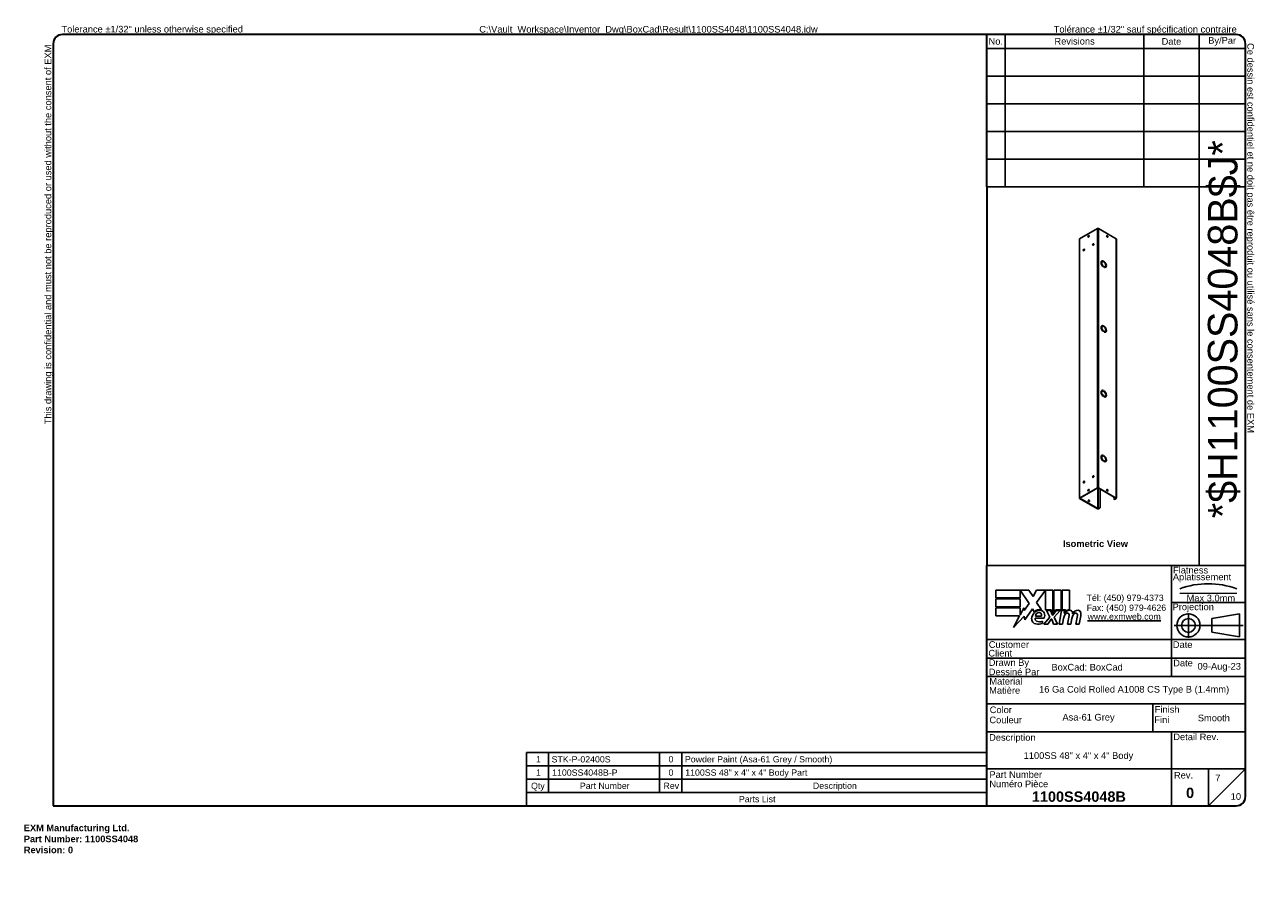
# Model space of a CAD drawing. Header units: inches. Extents: x 0 to 186, y -11 to 121.
import ezdxf
from ezdxf.enums import TextEntityAlignment as Align

# ---------------------------------------------------------------- set-up
doc = ezdxf.new("R2010")
doc.units = ezdxf.units.IN
doc.header["$LTSCALE"] = 11.188006
doc.header["$MEASUREMENT"] = 0
doc.linetypes.add('CHAIN', pattern=[0.7087, 0.4724, -0.0591, 0.1181, -0.0591])
doc.linetypes.add('DASHED', pattern=[0.2067, 0.1654, -0.0413])
doc.layers.get('0').update_dxf_attribs({"lineweight": 25})
for name, color, linetype, lineweight in [('Centerline(ANSI)', 7, 'Continuous', 25), ('Sketch Geometry(ANSI)', 7, 'Continuous', 25), ('Symbols(ANSI)', 7, 'Continuous', 25), ('Visible Edges(ANSI)', 7, 'Continuous', 25), ('Visible Tangent Edges(ANSI)', 7, 'Continuous', 25)]:
    doc.layers.add(name, color=color, linetype=linetype, lineweight=lineweight)
doc.styles.add('Current-ANSI', font='arial.ttf')
doc.styles.add('Dimension-ANSI', font='arialbd.ttf')
doc.styles.add('Part List-ANSI', font='arial.ttf')
doc.styles.get("Standard").update_dxf_attribs({"font": 'arialbd.ttf'})
doc.styles.add('Text Style44', font='arialbd.ttf')
doc.styles.add('Text Style83', font='FRE3OF9X.TTF')

# ---------------------------------------------------------------- blocks, each defined once
blk = doc.blocks.new('Parts List2')
at = {"layer": 'Symbols(ANSI)'}
for p, q in [((13.023, 0.975), (6.798, 0.975)), ((6.798, 0.975), (6.798, 0.615)), ((7.098, 0.975), (7.098, 0.615)), ((8.598, 0.975), (8.598, 0.615)), ((8.898, 0.975), (8.898, 0.615)), ((13.023, 0.975), (13.023, 0.615)), ((13.023, 0.795), (6.798, 0.795)), ((13.023, 0.615), (6.798, 0.615)), ((6.798, 0.435), (6.798, 0.615)), ((7.098, 0.435), (7.098, 0.615)), ((8.598, 0.435), (8.598, 0.615)), ((8.898, 0.435), (8.898, 0.615)), ((13.023, 0.435), (13.023, 0.615)), ((6.798, 0.255), (6.798, 0.435)), ((13.023, 0.435), (6.798, 0.435)), ((13.023, 0.255), (13.023, 0.435)), ((13.023, 0.255), (6.798, 0.255))]:
    blk.add_line(p, q, dxfattribs=at)
at = {"layer": 'Symbols(ANSI)', "char_height": 0.085, "attachment_point": 7, "style": 'Part List-ANSI'}
for s, insert in [('1', (6.928, 0.842)), ('STK-P-02400S', (7.138, 0.84)), ('0', (8.72, 0.84)), ('Powder Paint (Asa-61 Grey / Smooth)', (8.942, 0.816)), ('1', (6.928, 0.662)), ('1100SS4048B-P', (7.146, 0.66)), ('0', (8.72, 0.66)), ('1100SS 48" x 4" x 4" Body Part', (8.946, 0.636)), ('Qty', (6.861, 0.456)), ('Part Number', (7.521, 0.481)), ('Rev', (8.652, 0.481)), ('Description', (10.673, 0.458)), ('Parts List', (9.672, 0.301))]:
    blk.add_mtext(s, dxfattribs=dict(at, insert=insert))
blk = doc.blocks.new('Title Blocks EXM - ANSI B')
for p, q in [((13.372, 3.063), (13.372, 3.17)), ((13.372, 3.17), (13.818, 3.17)), ((13.824, 2.989), (13.701, 3.168)), ((13.701, 3.168), (13.701, 3.063)), ((13.818, 3.17), (13.877, 3.083)), ((13.877, 3.083), (13.923, 3.17)), ((13.923, 3.17), (14.146, 3.17)), ((14.046, 3.166), (13.924, 3.002)), ((14.046, 2.9), (14.046, 3.166)), ((14.146, 3.17), (14.146, 2.842)), ((14.16, 3.17), (14.259, 3.17)), ((14.16, 2.866), (14.16, 3.17)), ((14.259, 3.17), (14.259, 2.9)), ((14.273, 3.17), (14.372, 3.17)), ((14.273, 2.9), (14.273, 3.17)), ((14.372, 3.17), (14.372, 2.905)), ((13.701, 3.063), (13.372, 3.063)), ((13.372, 3.049), (13.701, 3.049)), ((13.372, 2.942), (13.372, 3.049)), ((13.701, 3.049), (13.701, 2.942)), ((13.924, 3.002), (13.993, 2.903)), ((13.701, 2.942), (13.372, 2.942)), ((13.372, 2.82), (13.372, 2.927)), ((13.372, 2.927), (13.701, 2.927)), ((13.701, 2.831), (13.752, 2.929)), ((13.701, 2.927), (13.701, 2.831)), ((13.752, 2.929), (13.758, 2.895)), ((13.758, 2.895), (13.824, 2.989)), ((13.87, 2.914), (13.765, 2.768)), ((13.893, 2.876), (13.87, 2.914)), ((14.121, 2.9), (14.046, 2.9)), ((14.059, 2.891), (14.113, 2.891)), ((14.105, 2.802), (14.059, 2.891)), ((14.113, 2.891), (14.139, 2.83)), ((14.146, 2.842), (14.121, 2.9)), ((14.146, 2.83), (14.19, 2.891)), ((14.185, 2.9), (14.16, 2.866)), ((14.245, 2.891), (14.164, 2.803)), ((14.259, 2.9), (14.185, 2.9)), ((14.19, 2.891), (14.245, 2.891)), ((14.232, 2.709), (14.264, 2.891)), ((14.264, 2.891), (14.302, 2.891)), ((14.314, 2.9), (14.273, 2.9)), ((14.302, 2.891), (14.299, 2.859)), ((14.299, 2.859), (14.309, 2.859)), ((14.312, 2.88), (14.314, 2.9)), ((13.695, 2.82), (13.372, 2.82)), ((13.612, 2.661), (13.695, 2.82)), ((13.758, 2.815), (13.612, 2.661)), ((13.765, 2.768), (13.758, 2.815)), ((13.905, 2.788), (14.027, 2.788)), ((13.91, 2.818), (13.99, 2.818)), ((14.005, 2.718), (14.005, 2.748)), ((14.023, 2.709), (14.105, 2.802)), ((14.077, 2.709), (14.023, 2.709)), ((14.122, 2.774), (14.077, 2.709)), ((14.13, 2.774), (14.122, 2.774)), ((14.155, 2.709), (14.13, 2.774)), ((14.139, 2.83), (14.146, 2.83)), ((14.209, 2.709), (14.155, 2.709)), ((14.164, 2.803), (14.209, 2.709)), ((14.276, 2.709), (14.232, 2.709)), ((14.289, 2.784), (14.276, 2.709)), ((14.345, 2.709), (14.365, 2.824)), ((14.389, 2.709), (14.345, 2.709)), ((14.402, 2.784), (14.389, 2.709)), ((14.457, 2.709), (14.477, 2.824)), ((14.501, 2.709), (14.457, 2.709)), ((14.523, 2.823), (14.501, 2.709))]:
    blk.add_line(p, q)
for centre, radius, start, end in [((13.991, 2.772), 0.133, 134.1684, 176.5646), ((13.968, 2.796), 0.11, 77.079, 133.1785), ((13.968, 2.796), 0.0996, 80.4085, 134.1684), ((13.965, 2.811), 0.056, 109.3797, 172.9975), ((13.959, 2.83), 0.0365, 51.1652, 109.3797), ((13.962, 2.833), 0.0318, 331.4547, 51.1652), ((13.981, 2.843), 0.0507, 23.8445, 85.0802), ((13.941, 2.826), 0.094, 336.1555, 23.8445), ((14.442, 2.757), 0.155, 147.5992, 170), ((14.376, 2.816), 0.08, 89.4776, 147.4114), ((14.346, 2.818), 0.042, 96.03, 147.5992), ((14.37, 2.825), 0.08, 88.7952, 136.5849), ((14.344, 2.839), 0.02, 23.5571, 96.03), ((14.325, 2.831), 0.041, 350, 23.5571), ((14.377, 2.862), 0.0338, 16.9928, 89.4776), ((14.555, 2.759), 0.155, 148.5584, 170.8257), ((14.317, 2.844), 0.096, 3.6169, 16.9928), ((14.486, 2.814), 0.0819, 89.6788, 153.9508), ((14.458, 2.818), 0.042, 96.1027, 147.6083), ((14.456, 2.839), 0.02, 23.5487, 96.1027), ((14.437, 2.831), 0.041, 349.9922, 23.5487), ((14.487, 2.861), 0.035, 18.4748, 89.6788), ((14.429, 2.842), 0.096, 349, 18.4748), ((13.925, 2.776), 0.0658, 176.5646, 261.5605), ((13.936, 2.779), 0.032, 163.5261, 244.6784), ((13.945, 2.911), 0.202, 261.5605, 287.3343), ((13.966, 2.842), 0.102, 244.6784, 292.5609)]:
    blk.add_arc(centre, radius, start, end)
at = {"layer": 'Centerline(ANSI)', "linetype": 'DASHED', "lineweight": 18, "ltscale": 0.507983}
blk.add_line((15.861, 3.128), (16.632, 3.128), dxfattribs=at)
at = {"layer": 'Centerline(ANSI)', "linetype": 'CHAIN', "ltscale": 0.185148}
blk.add_line((15.979, 2.855), (15.979, 2.521), dxfattribs=at)
at = {"layer": 'Centerline(ANSI)', "linetype": 'CHAIN', "ltscale": 0.437897}
blk.add_line((15.786, 2.691), (16.717, 2.691), dxfattribs=at)
at = {"layer": 'Sketch Geometry(ANSI)'}
for p, q in [((13.25, 10.687), (16.625, 10.687)), ((13.5, 10.687), (13.5, 8.625)), ((15.375, 10.687), (15.375, 8.625)), ((16.125, 10.687), (16.125, 3.5)), ((13.25, 10.5), (16.75, 10.5)), ((16.75, 10.562), (16.75, 0.375)), ((13.25, 10.125), (16.75, 10.125)), ((13.25, 9.75), (16.75, 9.75)), ((16.75, 9.375), (13.25, 9.375)), ((13.25, 9), (16.75, 9)), ((16.75, 9), (16.75, 8.625)), ((13.25, 8.625), (16.75, 8.625)), ((16.75, 3.5), (13.25, 3.5)), ((15.75, 2), (15.75, 3.5)), ((15.75, 3), (16.75, 3)), ((16.669, 2.847), (16.294, 2.785)), ((16.669, 2.535), (16.669, 2.847)), ((16.294, 2.785), (16.294, 2.598)), ((16.75, 2.5), (13.25, 2.5)), ((16.294, 2.598), (16.669, 2.535)), ((16.75, 2.25), (13.25, 2.25)), ((16.75, 2), (13.25, 2)), ((13.25, 1.629), (16.75, 1.629)), ((15.499, 1.629), (15.499, 1.25)), ((13.25, 1.25), (16.75, 1.25)), ((15.75, 1.25), (15.75, 0.75)), ((15.75, 0.75), (13.25, 0.75)), ((16.25, 0.75), (15.75, 0.75)), ((15.75, 0.75), (15.75, 0.25)), ((16.25, 0.25), (16.25, 0.75)), ((16.25, 0.75), (16.75, 0.75)), ((16.25, 0.25), (16.75, 0.75)), ((16.625, 0.25), (13.25, 0.25))]:
    blk.add_line(p, q, dxfattribs=at)
at = {"layer": 'Sketch Geometry(ANSI)', "linetype": 'Continuous', "lineweight": 35}
for p, q in [((13.25, 8.625), (13.25, 10.687)), ((13.25, 8.625), (13.25, 3.5)), ((13.25, 0.25), (13.25, 3.5))]:
    blk.add_line(p, q, dxfattribs=at)
at = {"layer": 'Sketch Geometry(ANSI)'}
for radius in [0.156, 0.0935]:
    blk.add_circle((15.979, 2.691), radius, dxfattribs=at)
for centre, radius, start, end in [((16.625, 10.562), 0.125, 0, 90), ((16.247, 2.112), 1.143, 70.2973, 109.7027), ((16.625, 0.375), 0.125, 270, 0)]:
    blk.add_arc(centre, radius, start, end, dxfattribs=at)
at = {"layer": 'Symbols(ANSI)', "color": 7, "char_height": 0.09, "style": 'Current-ANSI'}
for s, insert, width, attachment_point in [('Revisions', (14.439, 10.596), 1.87331, 5), ('By/Par', (16.435, 10.594), 0.62202, 5), ('No.', (13.373, 10.595), 0.25039, 5), ('Date', (15.749, 10.593), 0.75135, 5), ('BoxCad: BoxCad', (14.126, 2.125), 1.62362, 4), ('Date', (15.773, 2.136), 0.26554, 7), ('Rev.', (15.783, 0.618), 0.25854, 7)]:
    blk.add_mtext(s, dxfattribs=dict(at, insert=insert, width=width, attachment_point=attachment_point))
for s, insert, attachment_point in [('\\fArial|b1|i0;{\\H0.0900;Isometric View}', (14.281, 3.842), 1), ('Flatness', (15.77, 3.393), 7), ('Aplatissement', (15.768, 3.275), 7), ('Max 3.0mm', (15.954, 3.015), 7), ('Projection', (15.764, 2.87), 7), ('Customer', (13.278, 2.386), 7), ('Date', (15.768, 2.385), 7), ('Client', (13.273, 2.269), 7), ('Drawn By', (13.278, 2.117), 7), ('Dessiné Par', (13.278, 2.016), 7), ('Material', (13.286, 1.889), 7), ('Matière', (13.284, 1.766), 7), ('Color', (13.291, 1.503), 7), ('Finish', (15.523, 1.508), 7), ('Couleur', (13.287, 1.366), 7), ('Fini', (15.518, 1.37), 7), ('Description', (13.283, 1.103), 7), ('Detail Rev.', (15.774, 1.137), 7), ('Part Number', (13.287, 0.627), 7), ('Numéro Pièce', (13.286, 0.5), 7)]:
    blk.add_mtext(s, dxfattribs=dict(at, insert=insert, attachment_point=attachment_point))
at = {"layer": 'Symbols(ANSI)', "color": 7, "insert": (14.602, 3.107), "char_height": 0.085, "attachment_point": 1, "line_spacing_factor": 0.944221, "style": 'Current-ANSI'}
blk.add_mtext('\\fArial|b0|i0;{\\H0.0850;Tél: (450) 979-4373\\PFax: (450) 979-4626}', dxfattribs=at)
at = {"layer": 'Symbols(ANSI)', "color": 5, "true_color": 0x0000ff, "insert": (14.615, 2.854), "char_height": 0.085, "attachment_point": 1, "style": 'Dimension-ANSI'}
blk.add_mtext('\\fArial|b0|i0;{\\H0.0850;\\Lwww.exmweb.com}', dxfattribs=at)
at = {"layer": 'Symbols(ANSI)', "color": 7, "style": 'Current-ANSI'}
for tag, p in [('REV1', (13.375, 10.313)), ('REV1DATE', (15.75, 10.31)), ('REV1BY', (16.437, 10.313)), ('REV2', (13.373, 9.938)), ('REV2DATE', (15.747, 9.941)), ('REV2BY', (16.437, 9.938)), ('REV3', (13.374, 9.563)), ('REV3DATE', (15.752, 9.563)), ('REV3BY', (16.437, 9.564)), ('REV4', (13.377, 9.188)), ('REV4DATE', (15.752, 9.188)), ('REV4BY', (16.441, 9.188)), ('REV5', (13.373, 8.813)), ('REV5DATE', (15.752, 8.813)), ('REV5BY', (16.438, 8.811)), ('MFG_APPROVED_DATE', (16.393, 2.374)), ('DETAIL_REV', (16.249, 0.926))]:
    blk.add_attdef(tag, text='', height=0.09, dxfattribs=at).set_placement(p, align=Align.MIDDLE_CENTER)
for tag, p in [('REV1DESC', (13.526, 10.31)), ('REV2DESC', (13.525, 9.937)), ('REV3DESC', (13.528, 9.564)), ('REV4DESC', (13.533, 9.19)), ('REV5DESC', (13.532, 8.811)), ('COMPANY', (14.12, 2.375))]:
    blk.add_attdef(tag, text='', height=0.09, dxfattribs=at).set_placement(p, align=Align.MIDDLE_LEFT)
at = {"layer": 'Symbols(ANSI)', "color": 7, "style": 'Text Style83'}
blk.add_attdef('BARCODE_001', (16.642, 4.142), '', height=0.4, rotation=90, dxfattribs=at)
at = {"layer": 'Symbols(ANSI)', "color": 7}
for tag, p, height, style in [('IDW_DATE_001', (16.102, 2.093), 0.09, 'Current-ANSI'), ('MATERIEL_001', (13.959, 1.782), 0.09, 'Current-ANSI'), ('COLOR_001', (14.275, 1.404), 0.09, 'Current-ANSI'), ('FINISH_001', (16.106, 1.394), 0.09, 'Current-ANSI'), ('IDW_DESC_001', (13.75, 0.885), 0.09, 'Current-ANSI'), ('Sheet_Number_001', (16.341, 0.58), 0.09, 'Current-ANSI'), ('IDW_NAME_001', (13.861, 0.304), 0.14, 'Text Style44'), ('IDW_REV_001', (15.947, 0.355), 0.14, 'Text Style44'), ('Number_of_sheets_001', (16.551, 0.331), 0.09, 'Current-ANSI')]:
    blk.add_attdef(tag, p, '', height=height, dxfattribs=dict(at, style=style))
blk = doc.blocks.new('Borders 5_EXM - B (Inch)')
at = {"layer": 'Sketch Geometry(ANSI)', "linetype": 'Continuous', "lineweight": 35}
for p, q in [((16.398, 10.692), (0.523, 10.692)), ((0.398, 10.567), (0.398, 0.255)), ((16.523, 0.38), (16.523, 10.567)), ((0.398, 0.255), (16.398, 0.255))]:
    blk.add_line(p, q, dxfattribs=at)
for centre, start, end in [((0.523, 10.567), 90, 180), ((16.398, 10.567), 0, 90), ((16.398, 0.38), 270, 0)]:
    blk.add_arc(centre, 0.125, start, end, dxfattribs=at)
at = {"layer": 'Symbols(ANSI)', "color": 7, "char_height": 0.09, "attachment_point": 7, "style": 'Current-ANSI'}
for s, insert in [('Tolérance ±1/32" sauf spécification contraire', (13.93, 10.691)), ('Tolerance ±1/32" unless otherwise specified', (0.509, 10.692))]:
    blk.add_mtext(s, dxfattribs=dict(at, insert=insert))
for s, insert, rotation in [('This drawing is confidential and must not be reproduced or used without the consent of EXM', (0.398, 5.419), 90), ('Ce dessin est confidentiel et ne doit pas être reproduit ou utilisé sans le consentement de EXM', (16.522, 10.576), 270)]:
    blk.add_mtext(s, dxfattribs=dict(at, insert=insert, rotation=rotation))
at = {"layer": 'Symbols(ANSI)', "color": 7, "style": 'Current-ANSI'}
blk.add_attdef('FILENAME_AND_PATH_001', (6.16, 10.718), '', height=0.09, dxfattribs=at)

msp = doc.modelspace()

# ---------------------------------------------------------------- linework, layer by layer
at = {"layer": 'Visible Edges(ANSI)'}
for p, q in [((162.48, 90.24), (159.77, 88.69)), ((165.31, 88.69), (162.6, 90.24)), ((159.75, 88.65), (159.75, 49.41)), ((165.33, 49.41), (165.33, 88.65)), ((163.12, 85.07), (163.12, 85.07)), ((163.12, 85.01), (163.12, 85.01)), ((163.12, 85.01), (163.12, 85.01)), ((163.14, 85.35), (163.14, 85.35)), ((163.2, 85.24), (163.21, 85.24)), ((163.39, 85.34), (163.39, 85.34)), ((163.39, 85.34), (163.39, 85.34)), ((163.39, 84.43), (163.39, 84.43)), ((163.39, 84.43), (163.39, 84.43)), ((163.46, 85.3), (163.46, 85.3)), ((163.46, 84.39), (163.46, 84.39)), ((163.64, 84.48), (163.64, 84.49)), ((163.7, 84.37), (163.7, 84.38)), ((163.73, 84.72), (163.73, 84.72)), ((163.73, 84.65), (163.73, 84.65)), ((163.73, 84.65), (163.73, 84.65)), ((163.12, 75.26), (163.12, 75.26)), ((163.12, 75.2), (163.12, 75.2)), ((163.12, 75.2), (163.12, 75.2)), ((163.14, 75.54), (163.14, 75.54)), ((163.2, 75.43), (163.21, 75.43)), ((163.39, 75.53), (163.39, 75.53)), ((163.39, 75.53), (163.39, 75.53)), ((163.39, 74.62), (163.39, 74.62)), ((163.39, 74.62), (163.39, 74.62)), ((163.46, 75.49), (163.46, 75.49)), ((163.46, 74.58), (163.46, 74.58)), ((163.64, 74.67), (163.64, 74.67)), ((163.7, 74.56), (163.7, 74.57)), ((163.73, 74.91), (163.73, 74.91)), ((163.73, 74.84), (163.73, 74.84)), ((163.73, 74.84), (163.73, 74.84)), ((163.12, 65.45), (163.12, 65.45)), ((163.12, 65.39), (163.12, 65.39)), ((163.12, 65.39), (163.12, 65.39)), ((163.14, 65.73), (163.14, 65.73)), ((163.2, 65.62), (163.21, 65.62)), ((163.39, 65.72), (163.39, 65.72)), ((163.39, 65.72), (163.39, 65.72)), ((163.46, 65.68), (163.46, 65.68)), ((163.39, 64.81), (163.39, 64.81)), ((163.39, 64.81), (163.39, 64.81)), ((163.46, 64.77), (163.46, 64.77)), ((163.64, 64.86), (163.64, 64.86)), ((163.7, 64.75), (163.7, 64.76)), ((163.73, 65.1), (163.73, 65.1)), ((163.73, 65.03), (163.73, 65.03)), ((163.73, 65.03), (163.73, 65.03)), ((163.14, 55.92), (163.14, 55.92)), ((163.39, 55.91), (163.39, 55.91)), ((163.39, 55.91), (163.39, 55.91)), ((163.12, 55.64), (163.12, 55.64)), ((163.12, 55.58), (163.12, 55.58)), ((163.12, 55.58), (163.12, 55.58)), ((163.2, 55.81), (163.21, 55.81)), ((163.39, 55), (163.39, 55)), ((163.39, 55), (163.39, 55)), ((163.46, 55.87), (163.46, 55.87)), ((163.46, 54.95), (163.46, 54.95)), ((163.64, 55.05), (163.64, 55.05)), ((163.7, 54.94), (163.7, 54.95)), ((163.73, 55.29), (163.73, 55.29)), ((163.73, 55.22), (163.73, 55.22)), ((163.73, 55.22), (163.73, 55.22)), ((159.77, 49.44), (162.48, 51)), ((159.81, 49.42), (162.52, 50.98)), ((162.49, 50.96), (162.54, 50.93)), ((162.54, 50.93), (162.54, 50.89)), ((162.56, 50.98), (165.27, 49.42)), ((162.58, 50.9), (162.56, 50.89)), ((162.58, 50.97), (162.58, 50.9)), ((162.6, 51), (165.31, 49.44)), ((162.86, 48.05), (162.86, 50.81)), ((162.89, 48.03), (162.89, 50.79)), ((162.48, 47.81), (159.77, 49.37)), ((162.52, 47.84), (159.81, 49.4)), ((164.98, 49.59), (164.98, 49.28)), ((164.99, 49.25), (165.03, 49.23)), ((165.27, 49.4), (165.02, 49.25)), ((165.06, 49.23), (165.31, 49.37)), ((162.56, 47.84), (162.81, 47.98)), ((162.6, 47.81), (162.85, 47.96))]:
    msp.add_line(p, q, dxfattribs=at)
for centre, major_axis, ratio, start_param, end_param in [((162.54, 90.21), (0.086, 0), 0.575862, 0.785398, 2.356194), ((159.83, 88.65), (-0.086, 0), 0.575862, 5.497787, 6.283185), ((161.17, 89.03), (0.07, 0.122), 0.578093, 0.279911, 2.861682), ((161.87, 87.81), (0.07, 0.122), 0.578093, 0.279911, 2.861682), ((163.92, 89.03), (0.07, -0.122), 0.578093, 0.279911, 2.861682), ((165.25, 88.65), (0.086, 0), 0.575862, 0, 0.785398), ((160.46, 86.99), (0.07, 0.122), 0.578093, 0.279911, 2.861682), ((163.42, 84.86), (-0.281, 0.487), 0.578093, 5.588727, 8.552307), ((163.42, 84.86), (-0.281, 0.487), 0.578093, 5.588743, 8.552291), ((163.42, 84.86), (-0.218, 0.379), 0.578093, 4.020502, 6.97894), ((163.42, 84.86), (-0.218, 0.379), 0.578093, 4.020481, 6.978961), ((163.42, 84.86), (0.218, -0.379), 0.578093, 4.020481, 6.978961), ((163.42, 84.86), (0.218, -0.379), 0.578093, 4.020502, 6.97894), ((163.42, 84.86), (0.281, -0.487), 0.578093, 5.588743, 8.552291), ((163.42, 84.86), (0.281, -0.487), 0.578093, 5.588727, 8.552307), ((163.42, 75.05), (-0.281, 0.487), 0.578093, 5.588727, 8.552307), ((163.42, 75.05), (-0.281, 0.487), 0.578093, 5.588743, 8.552291), ((163.42, 75.05), (-0.218, 0.379), 0.578093, 4.020502, 6.97894), ((163.42, 75.05), (-0.218, 0.379), 0.578093, 4.020481, 6.978961), ((163.42, 75.05), (0.218, -0.379), 0.578093, 4.020481, 6.978961), ((163.42, 75.05), (0.218, -0.379), 0.578093, 4.020502, 6.97894), ((163.42, 75.05), (0.281, -0.487), 0.578093, 5.588743, 8.552291), ((163.42, 75.05), (0.281, -0.487), 0.578093, 5.588727, 8.552307), ((163.42, 65.24), (-0.281, 0.487), 0.578093, 5.588727, 8.552307), ((163.42, 65.24), (-0.281, 0.487), 0.578093, 5.588743, 8.552291), ((163.42, 65.24), (-0.218, 0.379), 0.578093, 4.020502, 6.97894), ((163.42, 65.24), (-0.218, 0.379), 0.578093, 4.020481, 6.978961), ((163.42, 65.24), (0.218, -0.379), 0.578093, 4.020481, 6.978961), ((163.42, 65.24), (0.218, -0.379), 0.578093, 4.020502, 6.97894), ((163.42, 65.24), (0.281, -0.487), 0.578093, 5.588743, 8.552291), ((163.42, 65.24), (0.281, -0.487), 0.578093, 5.588727, 8.552307), ((163.42, 55.43), (-0.281, 0.487), 0.578093, 5.588727, 8.552307), ((163.42, 55.43), (-0.281, 0.487), 0.578093, 5.588743, 8.552291), ((163.42, 55.43), (-0.218, 0.379), 0.578093, 4.020502, 6.97894), ((163.42, 55.43), (-0.218, 0.379), 0.578093, 4.020481, 6.978961), ((163.42, 55.43), (0.218, -0.379), 0.578093, 4.020481, 6.978961), ((163.42, 55.43), (0.218, -0.379), 0.578093, 4.020502, 6.97894), ((163.42, 55.43), (0.281, -0.487), 0.578093, 5.588743, 8.552291), ((163.42, 55.43), (0.281, -0.487), 0.578093, 5.588727, 8.552307), ((161.87, 52.65), (0.07, 0.122), 0.578093, 0.279911, 2.861682), ((160.46, 51.84), (0.07, 0.122), 0.578093, 0.279911, 2.861682), ((161.17, 50.61), (0.07, 0.122), 0.578093, 0.279911, 2.861682), ((162.54, 50.97), (0.086, 0), 0.575862, 0.785398, 2.356194), ((162.54, 50.97), (0.031, 0), 0.575862, 0.785398, 2.356194), ((162.54, 50.91), (-0.031, 0), 0.575862, 0.785398, 2.356194), ((163.92, 50.61), (0.07, -0.122), 0.578093, 0.279911, 2.861682), ((159.83, 49.41), (-0.086, 0), 0.575862, 5.497787, 7.068583), ((159.83, 49.41), (-0.031, 0), 0.575862, 5.497787, 7.068583), ((161.13, 49), (0.07, -0.122), 0.578093, 0.279911, 2.861682), ((165.02, 49.3), (-0.0299, -0.052), 0.578093, 5.495853, 7.06665), ((165.06, 49.28), (-0.0299, -0.052), 0.578093, 0, 0.783464), ((165.25, 49.41), (0.031, 0), 0.575862, 5.497787, 7.068583), ((165.25, 49.41), (0.086, 0), 0.575862, 5.497787, 7.068583), ((162.54, 47.85), (0.086, 0), 0.575862, 3.926991, 5.497787), ((162.54, 47.85), (0.031, 0), 0.575862, 3.926991, 5.497787), ((162.81, 48.03), (-0.0299, -0.052), 0.578093, 0.783464, 2.354261), ((162.85, 48.01), (0.0299, 0.052), 0.578093, 3.925057, 5.495853)]:
    msp.add_ellipse(centre, major_axis=major_axis, ratio=ratio, start_param=start_param, end_param=end_param, dxfattribs=at)
for centre, major_axis in [((161.13, 89.06), (-0.07, -0.122)), ((161.83, 87.83), (-0.07, -0.122)), ((163.95, 89.06), (-0.07, 0.122)), ((160.42, 87.01), (-0.07, -0.122)), ((161.83, 52.67), (-0.07, -0.122)), ((160.42, 51.86), (-0.07, -0.122)), ((161.13, 50.63), (-0.07, -0.122)), ((163.95, 50.63), (-0.07, 0.122)), ((161.17, 49.02), (-0.07, 0.122))]:
    msp.add_ellipse(centre, major_axis=major_axis, ratio=0.578093, dxfattribs=at)
at = {"layer": 'Visible Tangent Edges(ANSI)'}
for p, q in [((162.48, 51), (162.48, 90.24)), ((162.6, 90.24), (162.6, 51)), ((159.77, 88.69), (159.77, 49.44)), ((165.31, 49.44), (165.31, 88.69)), ((162.52, 47.84), (162.52, 50.89)), ((162.56, 50.89), (162.56, 47.84)), ((159.81, 49.42), (159.81, 49.4)), ((165.06, 49.23), (165.02, 49.25)), ((165.27, 49.42), (165.31, 49.44)), ((165.27, 49.4), (165.27, 49.42)), ((165.31, 49.37), (165.27, 49.4)), ((162.48, 47.81), (162.52, 47.84)), ((162.56, 47.84), (162.6, 47.81)), ((162.81, 47.98), (162.85, 47.96)), ((162.89, 48.03), (162.86, 48.05))]:
    msp.add_line(p, q, dxfattribs=at)

# ---------------------------------------------------------------- block references
at = {"xscale": 11.18800553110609, "yscale": 11.18800553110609, "zscale": 11.18800553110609}
for name, p, values in [('Borders 5_EXM - B (Inch)', (0, 0), {'FILENAME_AND_PATH_001': 'C:\\Vault_Workspace\\Inventor_Dwg\\BoxCad\\Result\\1100SS4048\\1100SS4048.idw'}), ('Title Blocks EXM - ANSI B', (-2.54, 0.05), {'COLOR_001': 'Asa-61 Grey', 'IDW_DATE_001': '09-Aug-23', 'IDW_REV_001': '0', 'Sheet_Number_001': '7', 'Number_of_sheets_001': '10', 'IDW_DESC_001': '1100SS 48" x 4" x 4" Body', 'IDW_NAME_001': '1100SS4048B', 'BARCODE_001': '*$H1100SS4048B$J*', 'FINISH_001': 'Smooth', 'MATERIEL_001': '16 Ga Cold Rolled A1008 CS Type B (1.4mm)'})]:
    msp.add_blockref(name, p, dxfattribs=at).add_auto_attribs(values)
at = {"layer": 'Symbols(ANSI)', "xscale": 11.18800553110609, "yscale": 11.18800553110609, "zscale": 11.18800553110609}
msp.add_blockref('Parts List2', (0, 0), dxfattribs=at)

# ---------------------------------------------------------------- texts
at = {"insert": (0, 0), "char_height": 1, "attachment_point": 1}
msp.add_mtext_dynamic_manual_height_columns('EXM Manufacturing Ltd.\\PPart Number: 1100SS4048\\PRevision: 0', width=6.991, gutter_width=1, heights=[0], dxfattribs=at).dxf.set("width", 100)

doc.saveas('drawing.dxf')
